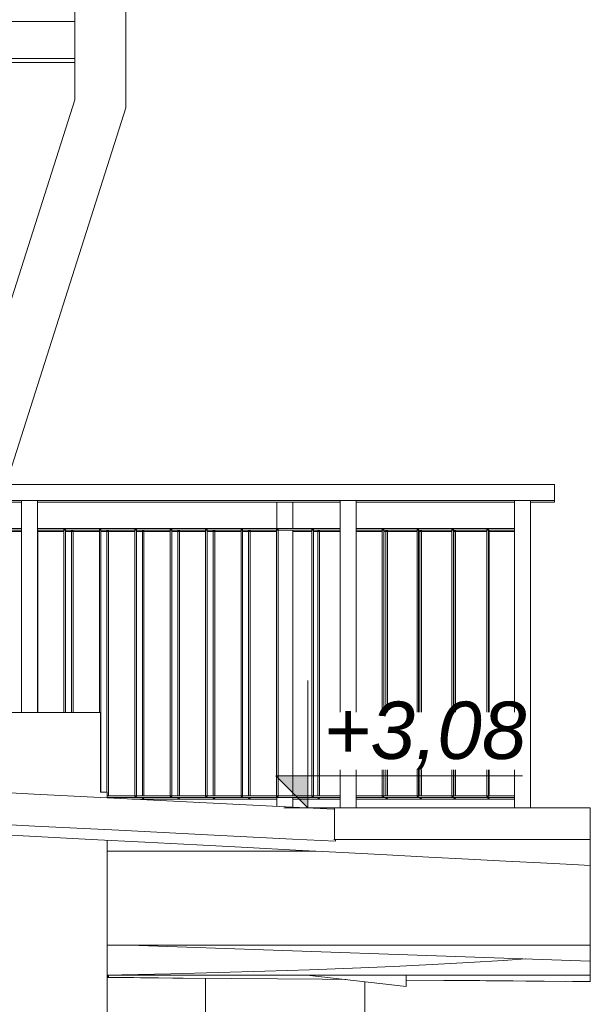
# Model space of a CAD drawing. Header units: centimetres. Extents: x -1103 to 10505, y -997 to 1780.
# Tile 84 of 102: x 10326 to 10505, y -175 to 134. Entities that reach past the tile are written whole.
import ezdxf

# ---------------------------------------------------------------- set-up
doc = ezdxf.new("R2010")
doc.units = ezdxf.units.CM
doc.header["$LTSCALE"] = 0.1
doc.header["$MEASUREMENT"] = 0
doc.linetypes.add('Przerywana długa', pattern=[1000, 500, -500])
doc.linetypes.add('Wipeout_Contour', pattern=[1000, 0, -1000])
for name, color, linetype in [('0_Teren', 7, 'Continuous'), ('2_barierki.ISTN', 7, 'Continuous'), ('2_lądowisko_IFC.ISTN', 7, 'Continuous'), ('2_ściany zewnętrzne.ISTN', 7, 'Continuous'), ('5_wymiary.K_IR', 7, 'Continuous')]:
    doc.layers.add(name, color=color, linetype=linetype)
doc.styles.add('GENERATED_STYLE_3', font='txt')

# ---------------------------------------------------------------- blocks, each defined once
blk = doc.blocks.new('ElemPrzekroju_684_2', base_point=(10358.23, -421.51))
at = {"layer": '2_ściany zewnętrzne.ISTN', "color": 252, "linetype": 'Continuous', "lineweight": 0}
for p, q in [((10186.7, -83.75), (10351.68, -83.75)), ((10351.68, -108.75), (10351.68, -83.75)), ((10353.77, -108.75), (10351.68, -108.75)), ((10353.77, -110.52), (10353.77, -108.75)), ((10353.77, -438.75), (10353.77, -123.86))]:
    blk.add_line(p, q, dxfattribs=at)
blk = doc.blocks.new('ElemPrzekroju_686_2', base_point=(10358.23, -421.51))
at = {"layer": '0_Teren', "color": 7, "linetype": 'Przerywana długa', "lineweight": 0}
for p, q in [((10354, -166.2), (10354, -166.96)), ((10354, -166.96), (10384.67, -167.23)), ((10505.37, -168.26), (10505.37, -166.2)), ((10447.62, -167.78), (10505.37, -168.28)), ((10505.37, -168.28), (10505.37, -168.26))]:
    blk.add_line(p, q, dxfattribs=at)
at = {"layer": '0_Teren', "color": 252, "linetype": 'Continuous', "lineweight": 15}
for p, q in [((10354.16, -166.93), (10354, -166.96)), ((10354.16, -166.93), (10354.16, -166.2)), ((10362.12, -167), (10354.16, -166.93)), ((10377.63, -167.14), (10362.12, -167)), ((10392.68, -167.27), (10377.63, -167.14)), ((10407.23, -167.4), (10392.68, -167.27)), ((10421.22, -167.52), (10407.23, -167.4)), ((10428.64, -167.58), (10421.22, -167.52)), ((10459.37, -167.85), (10447.62, -167.75)), ((10470.67, -167.95), (10459.37, -167.85)), ((10481.19, -168.05), (10470.67, -167.95)), ((10490.9, -168.13), (10481.19, -168.05)), ((10499.76, -168.21), (10490.9, -168.13)), ((10505.37, -168.26), (10499.76, -168.21))]:
    blk.add_line(p, q, dxfattribs=at)
blk = doc.blocks.new('ElemPrzekroju_687_2', base_point=(10358.23, -421.51))
at = {"layer": '0_Teren', "color": 252, "linetype": 'Continuous', "lineweight": 15}
for p, q in [((10331.42, -122.69), (10313.69, -121.76)), ((10348.75, -123.6), (10331.42, -122.69)), ((10365.61, -124.48), (10348.75, -123.6)), ((10381.97, -125.33), (10365.61, -124.48)), ((10397.78, -126.16), (10381.97, -125.33)), ((10413, -126.95), (10397.78, -126.16)), ((10427.59, -127.71), (10413, -126.95)), ((10441.5, -128.43), (10427.59, -127.71)), ((10454.71, -129.12), (10441.5, -128.43)), ((10467.17, -129.77), (10454.71, -129.12)), ((10478.85, -130.38), (10467.17, -129.77)), ((10489.72, -130.94), (10478.85, -130.38)), ((10499.76, -131.46), (10489.72, -130.94)), ((10505.37, -131.75), (10499.76, -131.46))]:
    blk.add_line(p, q, dxfattribs=at)
at = {"layer": '0_Teren', "color": 7, "linetype": 'Przerywana długa', "lineweight": 0}
blk.add_line((10505.37, -131.75), (10505.37, -123.66), dxfattribs=at)
blk = doc.blocks.new('ElemPrzekroju_688_2', base_point=(10358.23, -421.51))
at = {"layer": '0_Teren', "color": 252, "linetype": 'Continuous', "lineweight": 15}
for q in [(10416.47, -166.2), (10447.62, -166.2)]:
    blk.add_line((10447.62, -169.75), q, dxfattribs=at)
blk = doc.blocks.new('ElemPrzekroju_689_2', base_point=(10358.23, -421.51))
at = {"layer": '0_Teren', "color": 252, "linetype": 'Continuous', "lineweight": 0}
for p, q in [((10416.01, -113.66), (10425.07, -113.66)), ((10416.01, -113.67), (10416.01, -113.66)), ((10425.07, -113.66), (10505.37, -113.66)), ((10425.07, -123.66), (10425.07, -113.66)), ((10424.9, -123.66), (10425.07, -123.66)), ((10425.07, -123.66), (10505.37, -123.66))]:
    blk.add_line(p, q, dxfattribs=at)
at = {"layer": '0_Teren', "color": 7, "linetype": 'Przerywana długa', "lineweight": 0}
blk.add_line((10505.37, -123.66), (10505.37, -113.66), dxfattribs=at)
blk = doc.blocks.new('ElemPrzekroju_690_2', base_point=(10358.23, -421.51))
at = {"layer": '0_Teren', "color": 252, "linetype": 'Continuous', "lineweight": 15}
for p, q in [((10443.58, -163.49), (10430.74, -164.03)), ((10455.78, -162.9), (10443.58, -163.49)), ((10467.27, -162.27), (10455.78, -162.9)), ((10478.02, -161.61), (10467.27, -162.27)), ((10485.11, -161.12), (10478.02, -161.61)), ((10358.37, -166.12), (10353.77, -166.2)), ((10353.77, -166.2), (10505.37, -166.2)), ((10373.75, -165.8), (10358.37, -166.12)), ((10388.73, -165.42), (10373.75, -165.8)), ((10403.26, -165.01), (10388.73, -165.42)), ((10417.28, -164.54), (10403.26, -165.01)), ((10430.74, -164.03), (10417.28, -164.54))]:
    blk.add_line(p, q, dxfattribs=at)
at = {"layer": '0_Teren', "color": 7, "linetype": 'Przerywana długa', "lineweight": 0}
blk.add_line((10505.37, -166.2), (10505.37, -161.83), dxfattribs=at)
blk = doc.blocks.new('ElemPrzekroju_691_2', base_point=(10358.23, -421.51))
at = {"layer": '0_Teren', "color": 252, "linetype": 'Continuous', "lineweight": 15}
for p, q in [((10303.85, -107.99), (10330.87, -109.36)), ((10330.87, -109.36), (10357.93, -110.73)), ((10357.93, -110.73), (10384.97, -112.1)), ((10384.97, -112.1), (10411.98, -113.47)), ((10411.98, -113.47), (10424.9, -114.12)), ((10331.06, -119.38), (10303.85, -118)), ((10357.42, -120.71), (10331.06, -119.38)), ((10385.3, -122.13), (10357.42, -120.71)), ((10411.98, -123.48), (10385.3, -122.13)), ((10425.44, -124.16), (10411.98, -123.48)), ((10425.44, -124.16), (10425.44, -123.66))]:
    blk.add_line(p, q, dxfattribs=at)
blk = doc.blocks.new('ElemPrzekroju_692_2', base_point=(10358.23, -421.51))
at = {"layer": '0_Teren', "color": 252, "linetype": 'Continuous', "lineweight": 15}
blk.add_line((10505.37, -161.83), (10360.66, -156.77), dxfattribs=at)
at = {"layer": '0_Teren', "color": 7, "linetype": 'Przerywana długa', "lineweight": 0}
blk.add_line((10505.37, -161.83), (10505.37, -156.77), dxfattribs=at)
blk = doc.blocks.new('ElemPrzekroju_693_2', base_point=(10358.23, -421.51))
at = {"layer": '0_Teren', "color": 252, "linetype": 'Continuous', "lineweight": 15}
for p, q in [((10419.25, -127.27), (10353.77, -127.27)), ((10353.77, -156.77), (10360.66, -156.77)), ((10360.66, -156.77), (10505.37, -156.77))]:
    blk.add_line(p, q, dxfattribs=at)
at = {"layer": '0_Teren', "color": 7, "linetype": 'Przerywana długa', "lineweight": 0}
blk.add_line((10505.37, -156.77), (10505.37, -131.75), dxfattribs=at)
blk = doc.blocks.new('ElemPrzekroju_731_2', base_point=(10358.23, -421.51))
at = {"layer": '2_lądowisko_IFC.ISTN', "color": 252, "linetype": 'Continuous', "lineweight": 9}
for p, q in [((10343.6, 796.49), (10343.6, 108.73)), ((10359.6, 796.49), (10359.6, 106.25)), ((9824.6, 133.29), (10343.6, 133.29)), ((9824.6, 121.69), (10343.6, 121.69)), ((9986.3, 120.49), (10343.6, 120.49)), ((10282.46, -83.75), (10343.6, 108.73)), ((10299.24, -83.75), (10359.6, 106.25)), ((10384.67, -201.51), (10384.67, -167.2)), ((10434.67, -201.51), (10434.67, -168.27))]:
    blk.add_line(p, q, dxfattribs=at)
blk = doc.blocks.new('ElemPrzekroju_826_2', base_point=(10358.23, -421.51))
at = {"layer": '2_barierki.ISTN', "color": 252, "linetype": 'Continuous', "lineweight": 0}
for p, q in [((10484.1, -12.15), (10494.1, -12.15)), ((10494.1, -12.15), (10494.1, -17.15)), ((10486.6, -17.15), (10494.1, -17.15))]:
    blk.add_line(p, q, dxfattribs=at)
blk = doc.blocks.new('ElemPrzekroju_827_2', base_point=(10358.23, -421.51))
at = {"layer": '2_barierki.ISTN', "color": 252, "linetype": 'Continuous', "lineweight": 0}
for p, q in [((10305.2, -12.15), (10233.53, -12.15)), ((10484.1, -12.15), (10321.99, -12.15)), ((10233.53, -17.15), (10232.35, -17.15)), ((10303.61, -17.15), (10233.53, -17.15)), ((10326.88, -17.15), (10320.4, -17.15)), ((10426.88, -17.15), (10331.88, -17.15)), ((10481.6, -17.15), (10431.88, -17.15))]:
    blk.add_line(p, q, dxfattribs=at)
blk = doc.blocks.new('ElemPrzekroju_828_2', base_point=(10358.23, -421.51))
at = {"layer": '2_barierki.ISTN', "color": 252, "linetype": 'Continuous', "lineweight": 0}
for p, q in [((10362.47, -109.9), (10353.77, -109.9)), ((10426.88, -110.4), (10353.77, -110.4)), ((10362.97, -109.9), (10362.47, -109.9)), ((10373.58, -109.9), (10362.97, -109.9)), ((10374.08, -109.9), (10373.58, -109.9)), ((10384.69, -109.9), (10374.08, -109.9)), ((10385.19, -109.9), (10384.69, -109.9)), ((10395.8, -109.9), (10385.19, -109.9)), ((10396.3, -109.9), (10395.8, -109.9)), ((10406.91, -109.9), (10396.3, -109.9)), ((10407.41, -109.9), (10406.91, -109.9)), ((10418.02, -109.9), (10407.41, -109.9)), ((10418.52, -109.9), (10418.02, -109.9)), ((10426.88, -109.9), (10418.52, -109.9)), ((10440.07, -109.9), (10431.88, -109.9)), ((10481.6, -110.4), (10431.88, -110.4)), ((10440.57, -109.9), (10440.07, -109.9)), ((10451.02, -109.9), (10440.57, -109.9)), ((10451.52, -109.9), (10451.02, -109.9)), ((10461.96, -109.9), (10451.52, -109.9)), ((10462.46, -109.9), (10461.96, -109.9)), ((10472.9, -109.9), (10462.46, -109.9)), ((10473.4, -109.9), (10472.9, -109.9)), ((10481.6, -109.9), (10473.4, -109.9))]:
    blk.add_line(p, q, dxfattribs=at)
blk = doc.blocks.new('ElemPrzekroju_829_2', base_point=(10358.23, -421.51))
at = {"layer": '2_barierki.ISTN', "color": 252, "linetype": 'Continuous', "lineweight": 0}
for p, q in [((10300.83, -25.9), (10236.03, -25.9)), ((10240.24, -26.4), (10236.03, -26.4)), ((10240.74, -26.4), (10240.24, -26.4)), ((10251.35, -26.4), (10240.74, -26.4)), ((10251.85, -26.4), (10251.35, -26.4)), ((10262.47, -26.4), (10251.85, -26.4)), ((10262.97, -26.4), (10262.47, -26.4)), ((10273.58, -26.4), (10262.97, -26.4)), ((10274.08, -26.4), (10273.58, -26.4)), ((10284.69, -26.4), (10274.08, -26.4)), ((10285.19, -26.4), (10284.69, -26.4)), ((10295.8, -26.4), (10285.19, -26.4)), ((10296.3, -26.4), (10295.8, -26.4)), ((10300.67, -26.4), (10296.3, -26.4)), ((10318.02, -26.4), (10317.46, -26.4)), ((10326.88, -25.9), (10317.62, -25.9)), ((10318.52, -26.4), (10318.02, -26.4)), ((10326.88, -26.4), (10318.52, -26.4)), ((10426.88, -25.9), (10331.88, -25.9)), ((10340.24, -26.4), (10331.88, -26.4)), ((10340.74, -26.4), (10340.24, -26.4)), ((10351.35, -26.4), (10340.74, -26.4)), ((10351.85, -26.4), (10351.35, -26.4)), ((10362.47, -26.4), (10351.85, -26.4)), ((10362.97, -26.4), (10362.47, -26.4)), ((10373.58, -26.4), (10362.97, -26.4)), ((10374.08, -26.4), (10373.58, -26.4)), ((10384.69, -26.4), (10374.08, -26.4)), ((10385.19, -26.4), (10384.69, -26.4)), ((10395.8, -26.4), (10385.19, -26.4)), ((10396.3, -26.4), (10395.8, -26.4)), ((10406.91, -26.4), (10396.3, -26.4)), ((10407.41, -26.4), (10406.91, -26.4)), ((10418.02, -26.4), (10407.41, -26.4)), ((10418.52, -26.4), (10418.02, -26.4)), ((10426.88, -26.4), (10418.52, -26.4)), ((10481.6, -25.9), (10431.88, -25.9)), ((10440.07, -26.4), (10431.88, -26.4)), ((10440.57, -26.4), (10440.07, -26.4)), ((10451.02, -26.4), (10440.57, -26.4)), ((10451.52, -26.4), (10451.02, -26.4)), ((10461.96, -26.4), (10451.52, -26.4)), ((10462.46, -26.4), (10461.96, -26.4)), ((10472.9, -26.4), (10462.46, -26.4)), ((10473.4, -26.4), (10472.9, -26.4)), ((10481.6, -26.4), (10473.4, -26.4))]:
    blk.add_line(p, q, dxfattribs=at)
blk = doc.blocks.new('ElemPrzekroju_837_2', base_point=(10358.23, -421.51))
at = {"layer": '2_barierki.ISTN', "color": 252, "linetype": 'Continuous', "lineweight": 0}
for p, q in [((10334.72, 262.57), (10335.28, 262.85)), ((10320.89, 255.68), (10322.19, 256.32)), ((10312.03, 251.25), (10315.47, 252.97)), ((10298.67, 244.58), (10306.61, 248.55)), ((10296, 243.25), (10298.17, 244.33)), ((10287.56, 239.04), (10295.5, 243)), ((10284.89, 237.7), (10287.06, 238.79)), ((10278.95, 234.74), (10284.39, 237.45)), ((10273.78, 232.16), (10273.95, 232.25)), ((10273.95, 232.25), (10275.95, 233.24)), ((10276.45, 233.49), (10278.95, 234.74)), ((10265.34, 227.95), (10273.28, 231.91)), ((10254.23, 222.4), (10262.17, 226.36)), ((10262.67, 226.61), (10264.84, 227.7)), ((10243.12, 216.85), (10251.05, 220.82)), ((10251.55, 221.07), (10253.73, 222.15)), ((10241.6, 216.1), (10242.56, 216.58)), ((10230.23, 210.42), (10241.04, 215.82)), ((10184.01, 187.35), (10207.85, 199.25)), ((10003.53, 102.85), (10007.29, 104.73)), ((10003.53, 102.85), (10007.21, 103.72))]:
    blk.add_line(p, q, dxfattribs=at)
blk = doc.blocks.new('ElemPrzekroju_876_2', base_point=(10358.23, -421.51))
at = {"layer": '2_barierki.ISTN', "color": 252, "linetype": 'Continuous', "lineweight": 0}
for p in [(10486.6, -17.66), (10494.1, -17.15)]:
    blk.add_line(p, (10494.1, -17.66), dxfattribs=at)
blk = doc.blocks.new('ElemPrzekroju_877_2', base_point=(10358.23, -421.51))
at = {"layer": '2_barierki.ISTN', "color": 252, "linetype": 'Continuous', "lineweight": 0}
for p, q in [((10240.24, -26.41), (10236.03, -26.41)), ((10240.24, -26.91), (10236.03, -26.91)), ((10251.35, -26.41), (10240.74, -26.41)), ((10242.62, -26.91), (10240.74, -26.91)), ((10243.12, -26.91), (10242.62, -26.91)), ((10251.35, -26.91), (10243.12, -26.91)), ((10262.47, -26.41), (10251.85, -26.41)), ((10253.73, -26.91), (10251.85, -26.91)), ((10254.23, -26.91), (10253.73, -26.91)), ((10262.47, -26.91), (10254.23, -26.91)), ((10273.58, -26.41), (10262.97, -26.41)), ((10264.84, -26.91), (10262.97, -26.91)), ((10265.34, -26.91), (10264.84, -26.91)), ((10273.58, -26.91), (10265.34, -26.91)), ((10284.69, -26.41), (10274.08, -26.41)), ((10275.95, -26.91), (10274.08, -26.91)), ((10276.45, -26.91), (10275.95, -26.91)), ((10284.69, -26.91), (10276.45, -26.91)), ((10295.8, -26.41), (10285.19, -26.41)), ((10287.06, -26.91), (10285.19, -26.91)), ((10287.56, -26.91), (10287.06, -26.91)), ((10295.8, -26.91), (10287.56, -26.91)), ((10300.67, -26.41), (10296.3, -26.41)), ((10298.17, -26.91), (10296.3, -26.91)), ((10298.67, -26.91), (10298.17, -26.91)), ((10300.51, -26.91), (10298.67, -26.91)), ((10318.02, -26.91), (10317.3, -26.91)), ((10318.02, -26.41), (10317.46, -26.41)), ((10326.88, -26.41), (10318.52, -26.41)), ((10320.39, -26.91), (10318.52, -26.91)), ((10320.89, -26.91), (10320.39, -26.91)), ((10326.88, -26.91), (10320.89, -26.91)), ((10340.24, -26.41), (10331.88, -26.41)), ((10332, -26.91), (10331.88, -26.91)), ((10340.24, -26.91), (10332, -26.91)), ((10351.35, -26.41), (10340.74, -26.41)), ((10342.62, -26.91), (10340.74, -26.91)), ((10343.12, -26.91), (10342.62, -26.91)), ((10351.35, -26.91), (10343.12, -26.91)), ((10362.47, -26.41), (10351.85, -26.41)), ((10353.73, -26.91), (10351.85, -26.91)), ((10354.23, -26.91), (10353.73, -26.91)), ((10362.47, -26.91), (10354.23, -26.91)), ((10373.58, -26.41), (10362.97, -26.41)), ((10364.84, -26.91), (10362.97, -26.91)), ((10365.34, -26.91), (10364.84, -26.91)), ((10373.58, -26.91), (10365.34, -26.91)), ((10384.69, -26.41), (10374.08, -26.41)), ((10375.95, -26.91), (10374.08, -26.91)), ((10376.45, -26.91), (10375.95, -26.91)), ((10384.69, -26.91), (10376.45, -26.91)), ((10395.8, -26.41), (10385.19, -26.41)), ((10387.06, -26.91), (10385.19, -26.91)), ((10387.56, -26.91), (10387.06, -26.91)), ((10395.8, -26.91), (10387.56, -26.91)), ((10406.91, -26.41), (10396.3, -26.41)), ((10398.17, -26.91), (10396.3, -26.91)), ((10398.67, -26.91), (10398.17, -26.91)), ((10406.91, -26.91), (10398.67, -26.91)), ((10418.02, -26.41), (10412.03, -26.41)), ((10418.02, -26.91), (10412.03, -26.91)), ((10426.88, -26.41), (10418.52, -26.41)), ((10419.93, -26.91), (10418.52, -26.91)), ((10420.43, -26.91), (10419.93, -26.91)), ((10426.88, -26.91), (10420.43, -26.91)), ((10440.07, -26.41), (10431.88, -26.41)), ((10440.07, -26.91), (10431.88, -26.91)), ((10451.02, -26.41), (10440.57, -26.41)), ((10441.24, -26.91), (10440.57, -26.91)), ((10441.74, -26.91), (10441.24, -26.91)), ((10451.02, -26.91), (10441.74, -26.91)), ((10461.96, -26.41), (10451.52, -26.41)), ((10451.89, -26.91), (10451.52, -26.91)), ((10452.39, -26.91), (10451.89, -26.91)), ((10461.96, -26.91), (10452.39, -26.91)), ((10472.9, -26.41), (10462.46, -26.41)), ((10462.54, -26.91), (10462.46, -26.91)), ((10463.04, -26.91), (10462.54, -26.91)), ((10472.9, -26.91), (10463.04, -26.91)), ((10481.6, -26.41), (10473.4, -26.41)), ((10473.69, -26.91), (10473.4, -26.91)), ((10481.6, -26.91), (10473.69, -26.91))]:
    blk.add_line(p, q, dxfattribs=at)
blk = doc.blocks.new('ElemPrzekroju_907_2', base_point=(10358.23, -421.51))
at = {"layer": '2_barierki.ISTN', "color": 252, "linetype": 'Continuous', "lineweight": 0}
for p, q in [((10303.45, -17.66), (10235.72, -17.66)), ((10326.88, -17.66), (10320.24, -17.66)), ((10407.03, -17.66), (10331.88, -17.66)), ((10426.88, -17.66), (10412.03, -17.66)), ((10481.6, -17.66), (10431.88, -17.66))]:
    blk.add_line(p, q, dxfattribs=at)
blk = doc.blocks.new('ElemPrzekroju_909_2', base_point=(10358.23, -421.51))
at = {"layer": '2_barierki.ISTN', "color": 252, "linetype": 'Continuous', "lineweight": 0}
for p, q in [((10354.23, -110.41), (10353.77, -110.41)), ((10364.84, -110.41), (10354.23, -110.41)), ((10407.03, -110.91), (10361.58, -110.91)), ((10365.34, -110.41), (10364.84, -110.41)), ((10375.95, -110.41), (10365.34, -110.41)), ((10376.45, -110.41), (10375.95, -110.41)), ((10387.06, -110.41), (10376.45, -110.41)), ((10387.56, -110.41), (10387.06, -110.41)), ((10398.17, -110.41), (10387.56, -110.41)), ((10398.67, -110.41), (10398.17, -110.41)), ((10407.03, -110.41), (10398.67, -110.41)), ((10419.93, -110.41), (10412.03, -110.41)), ((10426.88, -110.91), (10412.03, -110.91)), ((10420.43, -110.41), (10419.93, -110.41)), ((10426.88, -110.41), (10420.43, -110.41)), ((10441.24, -110.41), (10431.88, -110.41)), ((10481.6, -110.91), (10431.88, -110.91)), ((10441.74, -110.41), (10441.24, -110.41)), ((10451.89, -110.41), (10441.74, -110.41)), ((10452.39, -110.41), (10451.89, -110.41)), ((10462.54, -110.41), (10452.39, -110.41)), ((10463.04, -110.41), (10462.54, -110.41)), ((10473.19, -110.41), (10463.04, -110.41)), ((10473.69, -110.41), (10473.19, -110.41)), ((10481.6, -110.41), (10473.69, -110.41))]:
    blk.add_line(p, q, dxfattribs=at)
blk = doc.blocks.new('ElemPrzekroju_1177_2', base_point=(10358.23, -421.51))
at = {"layer": '2_barierki.ISTN', "color": 252, "linetype": 'Continuous', "lineweight": 0}
for p, q in [((10426.88, -17.15), (10431.88, -17.15)), ((10426.88, -113.66), (10426.88, -17.15)), ((10431.88, -113.66), (10431.88, -17.15))]:
    blk.add_line(p, q, dxfattribs=at)
blk = doc.blocks.new('ElemPrzekroju_1178_2', base_point=(10358.23, -421.51))
at = {"layer": '2_barierki.ISTN', "color": 252, "linetype": 'Continuous', "lineweight": 0}
for p, q in [((10472.9, -26.15), (10473.4, -26.15)), ((10472.9, -26.4), (10472.9, -26.15)), ((10472.9, -109.9), (10472.9, -26.4)), ((10473.4, -26.4), (10473.4, -26.15)), ((10473.4, -109.9), (10473.4, -26.4)), ((10472.9, -110.15), (10472.9, -109.9)), ((10472.9, -110.15), (10473.4, -110.15)), ((10473.4, -110.15), (10473.4, -109.9))]:
    blk.add_line(p, q, dxfattribs=at)
blk = doc.blocks.new('ElemPrzekroju_1179_2', base_point=(10358.23, -421.51))
at = {"layer": '2_barierki.ISTN', "color": 252, "linetype": 'Continuous', "lineweight": 0}
for p, q in [((10461.96, -26.15), (10462.46, -26.15)), ((10461.96, -26.4), (10461.96, -26.15)), ((10461.96, -109.9), (10461.96, -26.4)), ((10462.46, -26.4), (10462.46, -26.15)), ((10462.46, -109.9), (10462.46, -26.4)), ((10461.96, -110.15), (10461.96, -109.9)), ((10461.96, -110.15), (10462.46, -110.15)), ((10462.46, -110.15), (10462.46, -109.9))]:
    blk.add_line(p, q, dxfattribs=at)
blk = doc.blocks.new('ElemPrzekroju_1180_2', base_point=(10358.23, -421.51))
at = {"layer": '2_barierki.ISTN', "color": 252, "linetype": 'Continuous', "lineweight": 0}
for p, q in [((10451.02, -26.15), (10451.52, -26.15)), ((10451.02, -26.4), (10451.02, -26.15)), ((10451.02, -109.9), (10451.02, -26.4)), ((10451.52, -26.4), (10451.52, -26.15)), ((10451.52, -109.9), (10451.52, -26.4)), ((10451.02, -110.15), (10451.02, -109.9)), ((10451.02, -110.15), (10451.52, -110.15)), ((10451.52, -110.15), (10451.52, -109.9))]:
    blk.add_line(p, q, dxfattribs=at)
blk = doc.blocks.new('ElemPrzekroju_1181_2', base_point=(10358.23, -421.51))
at = {"layer": '2_barierki.ISTN', "color": 252, "linetype": 'Continuous', "lineweight": 0}
for p, q in [((10440.07, -26.15), (10440.57, -26.15)), ((10440.07, -26.4), (10440.07, -26.15)), ((10440.07, -109.9), (10440.07, -26.4)), ((10440.57, -26.4), (10440.57, -26.15)), ((10440.57, -109.9), (10440.57, -26.4)), ((10440.07, -110.15), (10440.07, -109.9)), ((10440.07, -110.15), (10440.57, -110.15)), ((10440.57, -110.15), (10440.57, -109.9))]:
    blk.add_line(p, q, dxfattribs=at)
blk = doc.blocks.new('ElemPrzekroju_1182_2', base_point=(10358.23, -421.51))
at = {"layer": '2_barierki.ISTN', "color": 252, "linetype": 'Continuous', "lineweight": 0}
for p, q in [((10326.88, -17.15), (10331.88, -17.15)), ((10326.88, -83.75), (10326.88, -17.15)), ((10331.88, -83.75), (10331.88, -17.15))]:
    blk.add_line(p, q, dxfattribs=at)
blk = doc.blocks.new('ElemPrzekroju_1183_2', base_point=(10358.23, -421.51))
at = {"layer": '2_barierki.ISTN', "color": 252, "linetype": 'Continuous', "lineweight": 0}
for p, q in [((10418.02, -26.15), (10418.52, -26.15)), ((10418.02, -26.4), (10418.02, -26.15)), ((10418.02, -109.9), (10418.02, -26.4)), ((10418.52, -26.4), (10418.52, -26.15)), ((10418.52, -109.9), (10418.52, -26.4)), ((10418.02, -110.15), (10418.02, -109.9)), ((10418.02, -110.15), (10418.52, -110.15)), ((10418.52, -110.15), (10418.52, -109.9))]:
    blk.add_line(p, q, dxfattribs=at)
blk = doc.blocks.new('ElemPrzekroju_1184_2', base_point=(10358.23, -421.51))
at = {"layer": '2_barierki.ISTN', "color": 252, "linetype": 'Continuous', "lineweight": 0}
for p, q in [((10406.91, -26.15), (10407.41, -26.15)), ((10406.91, -26.4), (10406.91, -26.15)), ((10406.91, -109.9), (10406.91, -26.4)), ((10407.41, -26.4), (10407.41, -26.15)), ((10407.41, -109.9), (10407.41, -26.4)), ((10406.91, -110.15), (10406.91, -109.9)), ((10406.91, -110.15), (10407.41, -110.15)), ((10407.41, -110.15), (10407.41, -109.9))]:
    blk.add_line(p, q, dxfattribs=at)
blk = doc.blocks.new('ElemPrzekroju_1185_2', base_point=(10358.23, -421.51))
at = {"layer": '2_barierki.ISTN', "color": 252, "linetype": 'Continuous', "lineweight": 0}
for p, q in [((10395.8, -26.15), (10396.3, -26.15)), ((10395.8, -26.4), (10395.8, -26.15)), ((10395.8, -109.9), (10395.8, -26.4)), ((10396.3, -26.4), (10396.3, -26.15)), ((10396.3, -109.9), (10396.3, -26.4)), ((10395.8, -110.15), (10395.8, -109.9)), ((10395.8, -110.15), (10396.3, -110.15)), ((10396.3, -110.15), (10396.3, -109.9))]:
    blk.add_line(p, q, dxfattribs=at)
blk = doc.blocks.new('ElemPrzekroju_1186_2', base_point=(10358.23, -421.51))
at = {"layer": '2_barierki.ISTN', "color": 252, "linetype": 'Continuous', "lineweight": 0}
for p, q in [((10384.69, -26.15), (10385.19, -26.15)), ((10384.69, -26.4), (10384.69, -26.15)), ((10384.69, -109.9), (10384.69, -26.4)), ((10385.19, -26.4), (10385.19, -26.15)), ((10385.19, -109.9), (10385.19, -26.4)), ((10384.69, -110.15), (10384.69, -109.9)), ((10384.69, -110.15), (10385.19, -110.15)), ((10385.19, -110.15), (10385.19, -109.9))]:
    blk.add_line(p, q, dxfattribs=at)
blk = doc.blocks.new('ElemPrzekroju_1187_2', base_point=(10358.23, -421.51))
at = {"layer": '2_barierki.ISTN', "color": 252, "linetype": 'Continuous', "lineweight": 0}
for p, q in [((10373.58, -26.15), (10374.08, -26.15)), ((10373.58, -26.4), (10373.58, -26.15)), ((10373.58, -109.9), (10373.58, -26.4)), ((10374.08, -26.4), (10374.08, -26.15)), ((10374.08, -109.9), (10374.08, -26.4)), ((10373.58, -110.15), (10373.58, -109.9)), ((10373.58, -110.15), (10374.08, -110.15)), ((10374.08, -110.15), (10374.08, -109.9))]:
    blk.add_line(p, q, dxfattribs=at)
blk = doc.blocks.new('ElemPrzekroju_1188_2', base_point=(10358.23, -421.51))
at = {"layer": '2_barierki.ISTN', "color": 252, "linetype": 'Continuous', "lineweight": 0}
for p, q in [((10362.47, -26.15), (10362.97, -26.15)), ((10362.47, -26.4), (10362.47, -26.15)), ((10362.47, -109.9), (10362.47, -26.4)), ((10362.97, -26.4), (10362.97, -26.15)), ((10362.97, -109.9), (10362.97, -26.4)), ((10362.47, -110.15), (10362.47, -109.9)), ((10362.47, -110.15), (10362.97, -110.15)), ((10362.97, -110.15), (10362.97, -109.9))]:
    blk.add_line(p, q, dxfattribs=at)
blk = doc.blocks.new('ElemPrzekroju_1189_2', base_point=(10358.23, -421.51))
at = {"layer": '2_barierki.ISTN', "color": 252, "linetype": 'Continuous', "lineweight": 0}
for p, q in [((10351.35, -26.15), (10351.85, -26.15)), ((10351.35, -26.4), (10351.35, -26.15)), ((10351.35, -83.75), (10351.35, -26.4)), ((10351.85, -26.4), (10351.85, -26.15)), ((10351.85, -108.75), (10351.85, -26.4))]:
    blk.add_line(p, q, dxfattribs=at)
blk = doc.blocks.new('ElemPrzekroju_1190_2', base_point=(10358.23, -421.51))
at = {"layer": '2_barierki.ISTN', "color": 252, "linetype": 'Continuous', "lineweight": 0}
for p, q in [((10340.24, -26.15), (10340.74, -26.15)), ((10340.24, -26.4), (10340.24, -26.15)), ((10340.24, -83.75), (10340.24, -26.4)), ((10340.74, -26.4), (10340.74, -26.15)), ((10340.74, -83.75), (10340.74, -26.4))]:
    blk.add_line(p, q, dxfattribs=at)
blk = doc.blocks.new('ElemPrzekroju_1517_2', base_point=(10358.23, -421.51))
at = {"layer": '2_barierki.ISTN', "color": 252, "linetype": 'Continuous', "lineweight": 0}
for p, q in [((10481.6, -17.15), (10486.6, -17.15)), ((10481.6, -113.66), (10481.6, -17.15)), ((10486.6, -113.66), (10486.6, -17.15))]:
    blk.add_line(p, q, dxfattribs=at)
blk = doc.blocks.new('ElemPrzekroju_1659_2', base_point=(10358.23, -421.51))
at = {"layer": '2_barierki.ISTN', "color": 252, "linetype": 'Continuous', "lineweight": 0}
for p, q in [((10407.03, -17.66), (10412.03, -17.66)), ((10407.03, -25.9), (10407.03, -17.66)), ((10412.03, -25.9), (10412.03, -17.66)), ((10412.03, -109.9), (10412.03, -26.4)), ((10407.03, -113.22), (10407.03, -110.4)), ((10412.03, -113.47), (10412.03, -110.4))]:
    blk.add_line(p, q, dxfattribs=at)
blk = doc.blocks.new('ElemPrzekroju_1660_2', base_point=(10358.23, -421.51))
at = {"layer": '2_barierki.ISTN', "color": 252, "linetype": 'Continuous', "lineweight": 0}
for p, q in [((10473.4, -26.66), (10473.69, -26.66)), ((10473.69, -26.91), (10473.69, -26.66)), ((10473.69, -109.9), (10473.69, -26.91)), ((10473.19, -110.41), (10473.19, -110.4)), ((10473.19, -110.66), (10473.19, -110.41)), ((10473.19, -110.66), (10473.69, -110.66)), ((10473.69, -110.41), (10473.69, -110.4)), ((10473.69, -110.66), (10473.69, -110.41))]:
    blk.add_line(p, q, dxfattribs=at)
blk = doc.blocks.new('ElemPrzekroju_1661_2', base_point=(10358.23, -421.51))
at = {"layer": '2_barierki.ISTN', "color": 252, "linetype": 'Continuous', "lineweight": 0}
for p, q in [((10462.54, -26.66), (10463.04, -26.66)), ((10462.54, -26.91), (10462.54, -26.66)), ((10462.54, -109.9), (10462.54, -26.91)), ((10463.04, -26.91), (10463.04, -26.66)), ((10463.04, -109.9), (10463.04, -26.91)), ((10462.54, -110.41), (10462.54, -110.4)), ((10462.54, -110.66), (10462.54, -110.41)), ((10462.54, -110.66), (10463.04, -110.66)), ((10463.04, -110.41), (10463.04, -110.4)), ((10463.04, -110.66), (10463.04, -110.41))]:
    blk.add_line(p, q, dxfattribs=at)
blk = doc.blocks.new('ElemPrzekroju_1662_2', base_point=(10358.23, -421.51))
at = {"layer": '2_barierki.ISTN', "color": 252, "linetype": 'Continuous', "lineweight": 0}
for p, q in [((10451.89, -26.66), (10452.39, -26.66)), ((10451.89, -26.91), (10451.89, -26.66)), ((10451.89, -109.9), (10451.89, -26.91)), ((10452.39, -26.91), (10452.39, -26.66)), ((10452.39, -109.9), (10452.39, -26.91)), ((10451.89, -110.41), (10451.89, -110.4)), ((10451.89, -110.66), (10451.89, -110.41)), ((10451.89, -110.66), (10452.39, -110.66)), ((10452.39, -110.41), (10452.39, -110.4)), ((10452.39, -110.66), (10452.39, -110.41))]:
    blk.add_line(p, q, dxfattribs=at)
blk = doc.blocks.new('ElemPrzekroju_1663_2', base_point=(10358.23, -421.51))
at = {"layer": '2_barierki.ISTN', "color": 252, "linetype": 'Continuous', "lineweight": 0}
for p, q in [((10441.24, -26.66), (10441.74, -26.66)), ((10441.24, -26.91), (10441.24, -26.66)), ((10441.24, -109.9), (10441.24, -26.91)), ((10441.74, -26.91), (10441.74, -26.66)), ((10441.74, -109.9), (10441.74, -26.91)), ((10441.24, -110.41), (10441.24, -110.4)), ((10441.24, -110.66), (10441.24, -110.41)), ((10441.24, -110.66), (10441.74, -110.66)), ((10441.74, -110.41), (10441.74, -110.4)), ((10441.74, -110.66), (10441.74, -110.41))]:
    blk.add_line(p, q, dxfattribs=at)
blk = doc.blocks.new('ElemPrzekroju_1664_2', base_point=(10358.23, -421.51))
at = {"layer": '2_barierki.ISTN', "color": 252, "linetype": 'Continuous', "lineweight": 0}
for p, q in [((10419.93, -26.66), (10420.43, -26.66)), ((10419.93, -26.91), (10419.93, -26.66)), ((10419.93, -109.9), (10419.93, -26.91)), ((10420.43, -26.91), (10420.43, -26.66)), ((10420.43, -109.9), (10420.43, -26.91)), ((10419.93, -110.41), (10419.93, -110.4)), ((10419.93, -110.66), (10419.93, -110.41)), ((10419.93, -110.66), (10420.43, -110.66)), ((10420.43, -110.41), (10420.43, -110.4)), ((10420.43, -110.66), (10420.43, -110.41))]:
    blk.add_line(p, q, dxfattribs=at)
blk = doc.blocks.new('ElemPrzekroju_1666_2', base_point=(10358.23, -421.51))
at = {"layer": '2_barierki.ISTN', "color": 252, "linetype": 'Continuous', "lineweight": 0}
for p, q in [((10398.17, -26.66), (10398.67, -26.66)), ((10398.17, -26.91), (10398.17, -26.66)), ((10398.17, -109.9), (10398.17, -26.91)), ((10398.67, -26.91), (10398.67, -26.66)), ((10398.67, -109.9), (10398.67, -26.91)), ((10398.17, -110.41), (10398.17, -110.4)), ((10398.17, -110.66), (10398.17, -110.41)), ((10398.17, -110.66), (10398.67, -110.66)), ((10398.67, -110.41), (10398.67, -110.4)), ((10398.67, -110.66), (10398.67, -110.41))]:
    blk.add_line(p, q, dxfattribs=at)
blk = doc.blocks.new('ElemPrzekroju_1667_2', base_point=(10358.23, -421.51))
at = {"layer": '2_barierki.ISTN', "color": 252, "linetype": 'Continuous', "lineweight": 0}
for p, q in [((10387.06, -26.66), (10387.56, -26.66)), ((10387.06, -26.91), (10387.06, -26.66)), ((10387.06, -109.9), (10387.06, -26.91)), ((10387.56, -26.91), (10387.56, -26.66)), ((10387.56, -109.9), (10387.56, -26.91)), ((10387.06, -110.41), (10387.06, -110.4)), ((10387.06, -110.66), (10387.06, -110.41)), ((10387.06, -110.66), (10387.56, -110.66)), ((10387.56, -110.41), (10387.56, -110.4)), ((10387.56, -110.66), (10387.56, -110.41))]:
    blk.add_line(p, q, dxfattribs=at)
blk = doc.blocks.new('ElemPrzekroju_1668_2', base_point=(10358.23, -421.51))
at = {"layer": '2_barierki.ISTN', "color": 252, "linetype": 'Continuous', "lineweight": 0}
for p, q in [((10375.95, -26.66), (10376.45, -26.66)), ((10375.95, -26.91), (10375.95, -26.66)), ((10375.95, -109.9), (10375.95, -26.91)), ((10376.45, -26.91), (10376.45, -26.66)), ((10376.45, -109.9), (10376.45, -26.91)), ((10375.95, -110.41), (10375.95, -110.4)), ((10375.95, -110.66), (10375.95, -110.41)), ((10375.95, -110.66), (10376.45, -110.66)), ((10376.45, -110.41), (10376.45, -110.4)), ((10376.45, -110.66), (10376.45, -110.41))]:
    blk.add_line(p, q, dxfattribs=at)
blk = doc.blocks.new('ElemPrzekroju_1669_2', base_point=(10358.23, -421.51))
at = {"layer": '2_barierki.ISTN', "color": 252, "linetype": 'Continuous', "lineweight": 0}
for p, q in [((10364.84, -26.66), (10365.34, -26.66)), ((10364.84, -26.91), (10364.84, -26.66)), ((10364.84, -109.9), (10364.84, -26.91)), ((10365.34, -26.91), (10365.34, -26.66)), ((10365.34, -109.9), (10365.34, -26.91)), ((10364.84, -110.41), (10364.84, -110.4)), ((10364.84, -110.66), (10364.84, -110.41)), ((10364.84, -110.66), (10365.34, -110.66)), ((10365.34, -110.41), (10365.34, -110.4)), ((10365.34, -110.66), (10365.34, -110.41))]:
    blk.add_line(p, q, dxfattribs=at)
blk = doc.blocks.new('ElemPrzekroju_1670_2', base_point=(10358.23, -421.51))
at = {"layer": '2_barierki.ISTN', "color": 252, "linetype": 'Continuous', "lineweight": 0}
for p, q in [((10353.73, -26.66), (10354.23, -26.66)), ((10353.73, -26.91), (10353.73, -26.66)), ((10353.73, -108.75), (10353.73, -26.91)), ((10354.23, -26.91), (10354.23, -26.66)), ((10354.23, -109.9), (10354.23, -26.91)), ((10354.23, -110.41), (10354.23, -110.4)), ((10354.23, -110.54), (10354.23, -110.41))]:
    blk.add_line(p, q, dxfattribs=at)
blk = doc.blocks.new('ElemPrzekroju_1671_2', base_point=(10358.23, -421.51))
at = {"layer": '2_barierki.ISTN', "color": 252, "linetype": 'Continuous', "lineweight": 0}
for p, q in [((10342.62, -26.66), (10343.12, -26.66)), ((10342.62, -26.91), (10342.62, -26.66)), ((10342.62, -83.75), (10342.62, -26.91)), ((10343.12, -26.91), (10343.12, -26.66)), ((10343.12, -83.75), (10343.12, -26.91))]:
    blk.add_line(p, q, dxfattribs=at)
blk = doc.blocks.new('ElemPrzekroju_1672_2', base_point=(10358.23, -421.51))
at = {"layer": '2_barierki.ISTN', "color": 252, "linetype": 'Continuous', "lineweight": 0}
for p, q in [((10331.88, -26.66), (10332, -26.66)), ((10332, -26.91), (10332, -26.66)), ((10332, -83.75), (10332, -26.91))]:
    blk.add_line(p, q, dxfattribs=at)
blk = doc.blocks.new('Wymiary_10_2', base_point=(10416.71, -113.66))
at = {"layer": '5_wymiary.K_IR', "linetype": 'Continuous', "lineweight": 0}
blk.add_hatch(color=252, dxfattribs=at).paths.add_polyline_path([(10416.71, -113.66), (10416.71, -103.66), (10406.71, -103.66)])
at = {"layer": '5_wymiary.K_IR', "color": 252, "linetype": 'Continuous', "lineweight": 0}
for p, q in [((10416.71, -113.66), (10416.71, -73.66)), ((10416.71, -113.66), (10406.71, -103.66)), ((10406.71, -103.66), (10416.71, -103.66)), ((10416.71, -103.66), (10484.08, -103.66)), ((10416.71, -113.66), (10409.21, -113.66)), ((10416.71, -113.66), (10424.21, -113.66))]:
    blk.add_line(p, q, dxfattribs=at)
at = {"color": 254, "linetype": 'Wipeout_Contour', "lineweight": 0, "ltscale": 41813.22451}
blk.add_wipeout([(10421.71, -101.66), (10484.08, -101.66), (10484.08, -83.66), (10421.71, -83.66)], dxfattribs=at).dxf.layer = '5_wymiary.K_IR'
at = {"layer": '5_wymiary.K_IR', "color": 252, "lineweight": 0, "insert": (10421.71, -101.66), "char_height": 18, "attachment_point": 7, "style": 'GENERATED_STYLE_3'}
blk.add_mtext('\\A1;{\\pql;\\fArial|b0|i1|c238|p38;+3,08}', dxfattribs=at)

msp = doc.modelspace()

# ---------------------------------------------------------------- block references
at = {"layer": '0_Teren', "lineweight": 0}
for name in ['ElemPrzekroju_688_2', 'ElemPrzekroju_691_2', 'ElemPrzekroju_687_2', 'ElemPrzekroju_689_2', 'ElemPrzekroju_693_2', 'ElemPrzekroju_692_2', 'ElemPrzekroju_690_2', 'ElemPrzekroju_686_2']:
    msp.add_blockref(name, (10358.23, -421.51), dxfattribs=at)
at = {"layer": '2_barierki.ISTN', "lineweight": 0}
for name in ['ElemPrzekroju_837_2', 'ElemPrzekroju_827_2', 'ElemPrzekroju_826_2', 'ElemPrzekroju_907_2', 'ElemPrzekroju_1182_2', 'ElemPrzekroju_1659_2', 'ElemPrzekroju_1177_2', 'ElemPrzekroju_1517_2', 'ElemPrzekroju_876_2', 'ElemPrzekroju_829_2', 'ElemPrzekroju_877_2', 'ElemPrzekroju_1672_2', 'ElemPrzekroju_1190_2', 'ElemPrzekroju_1671_2', 'ElemPrzekroju_1189_2', 'ElemPrzekroju_1670_2', 'ElemPrzekroju_1188_2', 'ElemPrzekroju_1669_2', 'ElemPrzekroju_1187_2', 'ElemPrzekroju_1668_2', 'ElemPrzekroju_1186_2', 'ElemPrzekroju_1667_2', 'ElemPrzekroju_1185_2', 'ElemPrzekroju_1666_2', 'ElemPrzekroju_1184_2', 'ElemPrzekroju_1183_2', 'ElemPrzekroju_1664_2', 'ElemPrzekroju_1181_2', 'ElemPrzekroju_1663_2', 'ElemPrzekroju_1180_2', 'ElemPrzekroju_1662_2', 'ElemPrzekroju_1179_2', 'ElemPrzekroju_1661_2', 'ElemPrzekroju_1178_2', 'ElemPrzekroju_1660_2', 'ElemPrzekroju_828_2', 'ElemPrzekroju_909_2']:
    msp.add_blockref(name, (10358.23, -421.51), dxfattribs=at)
at = {"layer": '2_lądowisko_IFC.ISTN', "lineweight": 0}
msp.add_blockref('ElemPrzekroju_731_2', (10358.23, -421.51), dxfattribs=at)
at = {"layer": '2_ściany zewnętrzne.ISTN', "lineweight": 0}
msp.add_blockref('ElemPrzekroju_684_2', (10358.23, -421.51), dxfattribs=at)

# ---------------------------------------------------------------- next in the draw order: block references
at = {"layer": '5_wymiary.K_IR', "color": 252, "linetype": 'Continuous', "lineweight": 0}
msp.add_blockref('Wymiary_10_2', (10416.71, -113.66), dxfattribs=at)

doc.saveas('drawing.dxf')
